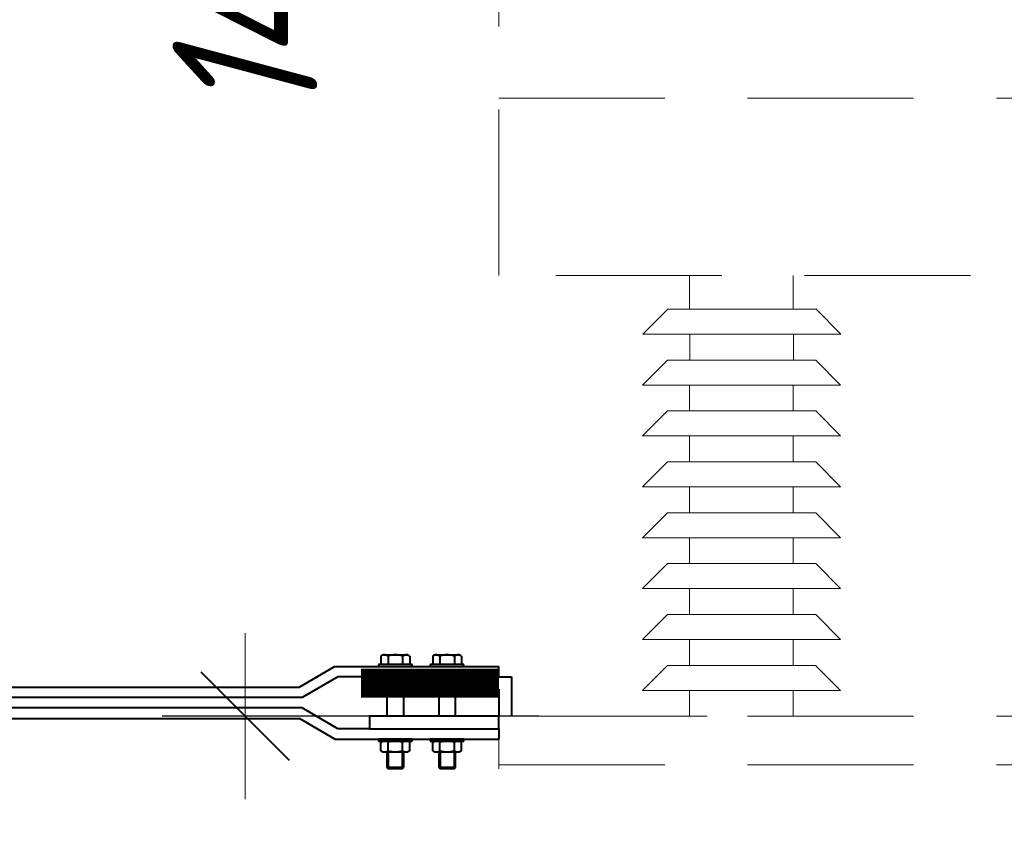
# Model space of a CAD drawing. Header units: millimetres. Extents: x 0 to 594, y 0 to 420.
# Tile 33 of 50: x 289 to 313, y 136 to 155. Entities that reach past the tile are written whole.
import ezdxf

# ---------------------------------------------------------------- set-up
doc = ezdxf.new("R2010")
doc.units = ezdxf.units.MM
for name, pattern in [('K5LT_BASIC', [0]), ('K5LT_DASHED', [6, 4, -2]), ('K5LT_THIN', [0])]:
    doc.linetypes.add(name, pattern=pattern)
doc.styles.add('KDIMTEXTSTYLE', font='GOST_AU.SHX', dxfattribs={"width": 0.96, "oblique": 15, "height": 5})
doc.dimstyles.new('KDIMSTYLE (0.03)', dxfattribs={"dimtxt": 5, "dimasz": 1, "dimexe": 2, "dimexo": 0, "dimgap": 1, "dimtad": 1, "dimlfac": 40, "dimtxsty": 'KDIMTEXTSTYLE', "dimsah": 1, "dimcen": 0, "dimdle": 1, "dimadec": 0, "dimazin": 0, "dimtfac": 0.667, "dimtmove": 0, "dimatfit": 3, "dimfxl": 1, "dimtvp": 1, "dimtfill": 1, "dimtolj": 1, "dimtzin": 0, "dimarcsym": 0})

# ---------------------------------------------------------------- blocks, each defined once
blk = doc.blocks.new('KDIMARROW_03')
at = {"color": 0, "linetype": 'K5LT_BASIC', "lineweight": 40}
blk.add_line((-1.061, -1.061), (1.061, 1.061), dxfattribs=at)
at = {"color": 0, "linetype": 'K5LT_THIN', "lineweight": 18}
for q in [(-1, 0), (2, 0)]:
    blk.add_line((0, 0), q, dxfattribs=at)
blk = doc.blocks.new('U52')
at = {"color": 5, "linetype": 'K5LT_BASIC', "lineweight": 40, "true_color": 0x0000ff}
for p, q in [((300.773, 138.202), (297.648, 138.202)), ((297.648, 138.202), (297.648, 137.902)), ((300.773, 137.902), (300.773, 138.202)), ((297.648, 137.902), (300.773, 137.902))]:
    blk.add_line(p, q, dxfattribs=at)
blk = doc.blocks.new('U103')
at = {"color": 5, "linetype": 'K5LT_BASIC', "lineweight": 40, "true_color": 0x0000ff}
for p, q in [((298.679, 139.452), (297.867, 139.452)), ((297.867, 139.452), (297.867, 139.402)), ((298.679, 139.402), (298.679, 139.452)), ((297.867, 139.402), (298.679, 139.402))]:
    blk.add_line(p, q, dxfattribs=at)
blk = doc.blocks.new('U104')
at = {"color": 5, "linetype": 'K5LT_BASIC', "lineweight": 40, "true_color": 0x0000ff}
for p, q in [((298.679, 139.452), (297.867, 139.452)), ((297.867, 139.452), (297.867, 139.402)), ((298.679, 139.402), (298.679, 139.452)), ((297.867, 139.402), (298.679, 139.402))]:
    blk.add_line(p, q, dxfattribs=at)
blk = doc.blocks.new('U105')
at = {"color": 5, "linetype": 'K5LT_BASIC', "lineweight": 40, "true_color": 0x0000ff}
for p, q in [((298.679, 139.452), (297.867, 139.452)), ((297.867, 139.452), (297.867, 139.402)), ((298.679, 139.402), (298.679, 139.452)), ((297.867, 139.402), (298.679, 139.402))]:
    blk.add_line(p, q, dxfattribs=at)
blk = doc.blocks.new('U106')
at = {"color": 5, "linetype": 'K5LT_BASIC', "lineweight": 40, "true_color": 0x0000ff}
for p, q in [((298.679, 139.452), (297.867, 139.452)), ((297.867, 139.452), (297.867, 139.402)), ((298.679, 139.402), (298.679, 139.452)), ((297.867, 139.402), (298.679, 139.402))]:
    blk.add_line(p, q, dxfattribs=at)
blk = doc.blocks.new('U107')
at = {"color": 5, "linetype": 'K5LT_BASIC', "lineweight": 40, "true_color": 0x0000ff}
for p, q in [((298.679, 139.452), (297.867, 139.452)), ((297.867, 139.452), (297.867, 139.402)), ((298.679, 139.402), (298.679, 139.452)), ((297.867, 139.402), (298.679, 139.402))]:
    blk.add_line(p, q, dxfattribs=at)
blk = doc.blocks.new('U108')
at = {"color": 5, "linetype": 'K5LT_BASIC', "lineweight": 40, "true_color": 0x0000ff}
for p, q in [((298.679, 139.452), (297.867, 139.452)), ((297.867, 139.452), (297.867, 139.402)), ((298.679, 139.402), (298.679, 139.452)), ((297.867, 139.402), (298.679, 139.402))]:
    blk.add_line(p, q, dxfattribs=at)
blk = doc.blocks.new('U109')
at = {"color": 5, "linetype": 'K5LT_BASIC', "lineweight": 40, "true_color": 0x0000ff}
for p, q in [((299.929, 139.452), (299.117, 139.452)), ((299.117, 139.452), (299.117, 139.402)), ((299.929, 139.402), (299.929, 139.452)), ((299.117, 139.402), (299.929, 139.402))]:
    blk.add_line(p, q, dxfattribs=at)
blk = doc.blocks.new('U110')
at = {"color": 5, "linetype": 'K5LT_BASIC', "lineweight": 40, "true_color": 0x0000ff}
for p, q in [((299.929, 139.452), (299.117, 139.452)), ((299.117, 139.452), (299.117, 139.402)), ((299.929, 139.402), (299.929, 139.452)), ((299.117, 139.402), (299.929, 139.402))]:
    blk.add_line(p, q, dxfattribs=at)
blk = doc.blocks.new('U111')
at = {"color": 5, "linetype": 'K5LT_BASIC', "lineweight": 40, "true_color": 0x0000ff}
for p, q in [((299.929, 139.452), (299.117, 139.452)), ((299.117, 139.452), (299.117, 139.402)), ((299.929, 139.402), (299.929, 139.452)), ((299.117, 139.402), (299.929, 139.402))]:
    blk.add_line(p, q, dxfattribs=at)
blk = doc.blocks.new('U112')
at = {"color": 5, "linetype": 'K5LT_BASIC', "lineweight": 40, "true_color": 0x0000ff}
for p, q in [((299.929, 139.452), (299.117, 139.452)), ((299.117, 139.452), (299.117, 139.402)), ((299.929, 139.402), (299.929, 139.452)), ((299.117, 139.402), (299.929, 139.402))]:
    blk.add_line(p, q, dxfattribs=at)
blk = doc.blocks.new('U113')
at = {"color": 5, "linetype": 'K5LT_BASIC', "lineweight": 40, "true_color": 0x0000ff}
for p, q in [((299.929, 139.452), (299.117, 139.452)), ((299.117, 139.452), (299.117, 139.402)), ((299.929, 139.402), (299.929, 139.452)), ((299.117, 139.402), (299.929, 139.402))]:
    blk.add_line(p, q, dxfattribs=at)
blk = doc.blocks.new('U114')
at = {"color": 5, "linetype": 'K5LT_BASIC', "lineweight": 40, "true_color": 0x0000ff}
for p, q in [((299.929, 139.452), (299.117, 139.452)), ((299.117, 139.452), (299.117, 139.402)), ((299.929, 139.402), (299.929, 139.452)), ((299.117, 139.402), (299.929, 139.402))]:
    blk.add_line(p, q, dxfattribs=at)
blk = doc.blocks.new('U115')
at = {"color": 5, "linetype": 'K5LT_BASIC', "lineweight": 40, "true_color": 0x0000ff}
for p, q in [((298.679, 137.652), (297.867, 137.652)), ((297.867, 137.652), (297.867, 137.602)), ((297.867, 137.602), (298.679, 137.602)), ((298.679, 137.602), (298.679, 137.652))]:
    blk.add_line(p, q, dxfattribs=at)
blk = doc.blocks.new('U116')
at = {"color": 5, "linetype": 'K5LT_BASIC', "lineweight": 40, "true_color": 0x0000ff}
for p, q in [((298.679, 137.652), (297.867, 137.652)), ((297.867, 137.652), (297.867, 137.602)), ((297.867, 137.602), (298.679, 137.602)), ((298.679, 137.602), (298.679, 137.652))]:
    blk.add_line(p, q, dxfattribs=at)
blk = doc.blocks.new('U117')
at = {"color": 5, "linetype": 'K5LT_BASIC', "lineweight": 40, "true_color": 0x0000ff}
for p, q in [((298.679, 137.652), (297.867, 137.652)), ((297.867, 137.652), (297.867, 137.602)), ((297.867, 137.602), (298.679, 137.602)), ((298.679, 137.602), (298.679, 137.652))]:
    blk.add_line(p, q, dxfattribs=at)
blk = doc.blocks.new('U118')
at = {"color": 5, "linetype": 'K5LT_BASIC', "lineweight": 40, "true_color": 0x0000ff}
for p, q in [((298.679, 137.652), (297.867, 137.652)), ((297.867, 137.652), (297.867, 137.602)), ((297.867, 137.602), (298.679, 137.602)), ((298.679, 137.602), (298.679, 137.652))]:
    blk.add_line(p, q, dxfattribs=at)
blk = doc.blocks.new('U119')
at = {"color": 5, "linetype": 'K5LT_BASIC', "lineweight": 40, "true_color": 0x0000ff}
for p, q in [((298.679, 137.652), (297.867, 137.652)), ((297.867, 137.652), (297.867, 137.602)), ((297.867, 137.602), (298.679, 137.602)), ((298.679, 137.602), (298.679, 137.652))]:
    blk.add_line(p, q, dxfattribs=at)
blk = doc.blocks.new('U120')
at = {"color": 5, "linetype": 'K5LT_BASIC', "lineweight": 40, "true_color": 0x0000ff}
for p, q in [((298.679, 137.652), (297.867, 137.652)), ((297.867, 137.652), (297.867, 137.602)), ((297.867, 137.602), (298.679, 137.602)), ((298.679, 137.602), (298.679, 137.652))]:
    blk.add_line(p, q, dxfattribs=at)
blk = doc.blocks.new('U121')
at = {"color": 5, "linetype": 'K5LT_BASIC', "lineweight": 40, "true_color": 0x0000ff}
for p, q in [((299.929, 137.652), (299.117, 137.652)), ((299.117, 137.652), (299.117, 137.602)), ((299.117, 137.602), (299.929, 137.602)), ((299.929, 137.602), (299.929, 137.652))]:
    blk.add_line(p, q, dxfattribs=at)
blk = doc.blocks.new('U122')
at = {"color": 5, "linetype": 'K5LT_BASIC', "lineweight": 40, "true_color": 0x0000ff}
for p, q in [((299.929, 137.652), (299.117, 137.652)), ((299.117, 137.652), (299.117, 137.602)), ((299.117, 137.602), (299.929, 137.602)), ((299.929, 137.602), (299.929, 137.652))]:
    blk.add_line(p, q, dxfattribs=at)
blk = doc.blocks.new('U123')
at = {"color": 5, "linetype": 'K5LT_BASIC', "lineweight": 40, "true_color": 0x0000ff}
for p, q in [((299.929, 137.652), (299.117, 137.652)), ((299.117, 137.652), (299.117, 137.602)), ((299.117, 137.602), (299.929, 137.602)), ((299.929, 137.602), (299.929, 137.652))]:
    blk.add_line(p, q, dxfattribs=at)
blk = doc.blocks.new('U124')
at = {"color": 5, "linetype": 'K5LT_BASIC', "lineweight": 40, "true_color": 0x0000ff}
for p, q in [((299.929, 137.652), (299.117, 137.652)), ((299.117, 137.652), (299.117, 137.602)), ((299.117, 137.602), (299.929, 137.602)), ((299.929, 137.602), (299.929, 137.652))]:
    blk.add_line(p, q, dxfattribs=at)
blk = doc.blocks.new('U125')
at = {"color": 5, "linetype": 'K5LT_BASIC', "lineweight": 40, "true_color": 0x0000ff}
for p, q in [((299.929, 137.652), (299.117, 137.652)), ((299.117, 137.652), (299.117, 137.602)), ((299.117, 137.602), (299.929, 137.602)), ((299.929, 137.602), (299.929, 137.652))]:
    blk.add_line(p, q, dxfattribs=at)
blk = doc.blocks.new('U126')
at = {"color": 5, "linetype": 'K5LT_BASIC', "lineweight": 40, "true_color": 0x0000ff}
for p, q in [((299.929, 137.652), (299.117, 137.652)), ((299.117, 137.652), (299.117, 137.602)), ((299.117, 137.602), (299.929, 137.602)), ((299.929, 137.602), (299.929, 137.652))]:
    blk.add_line(p, q, dxfattribs=at)

msp = doc.modelspace()

# ---------------------------------------------------------------- linework, layer by layer
at = {"color": 7, "linetype": 'K5LT_DASHED', "lineweight": 18}
for p, q in [((300.77286, 148.83464), (300.77286, 174.4019)), ((300.77286, 153.10631), (336.14786, 153.10631)), ((300.77286, 153.10631), (336.14786, 153.10631)), ((300.77286, 153.10631), (336.14786, 153.10631)), ((300.77286, 153.10631), (336.14786, 153.10631)), ((300.77286, 153.10631), (336.14786, 153.10631)), ((300.77286, 153.10631), (336.14786, 153.10631)), ((336.14786, 148.83464), (300.61509, 148.83464)), ((336.14786, 148.83464), (300.61509, 148.83464)), ((336.14786, 148.83464), (300.61509, 148.83464)), ((336.14786, 148.83464), (300.77286, 148.83464)), ((336.14786, 148.83464), (300.77286, 148.83464)), ((336.14786, 148.83464), (300.77286, 148.83464)), ((305.37286, 148.01953), (305.37286, 148.83464)), ((307.87286, 148.83464), (307.87286, 148.01953)), ((304.24309, 147.41733), (304.84529, 148.01953)), ((306.63059, 148.01953), (304.84529, 148.01953)), ((306.63716, 148.01953), (308.42245, 148.01953)), ((309.02466, 147.41733), (308.42245, 148.01953)), ((306.63059, 147.41733), (304.24309, 147.41733)), ((305.38059, 146.79233), (305.38059, 147.41733)), ((306.63716, 147.41733), (309.02466, 147.41733)), ((307.88059, 146.79233), (307.88059, 147.41733)), ((304.23536, 146.19012), (304.83757, 146.79233)), ((306.62286, 146.79233), (304.83757, 146.79233)), ((306.62944, 146.79233), (308.41473, 146.79233)), ((309.01694, 146.19012), (308.41473, 146.79233)), ((306.62286, 146.19012), (304.23536, 146.19012)), ((305.37286, 145.56512), (305.37286, 146.19012)), ((306.62944, 146.19012), (309.01694, 146.19012)), ((307.87286, 145.56512), (307.87286, 146.19012)), ((304.23536, 144.96292), (304.83757, 145.56512)), ((306.62286, 145.56512), (304.83757, 145.56512)), ((306.62944, 145.56512), (308.41473, 145.56512)), ((309.01694, 144.96292), (308.41473, 145.56512)), ((306.62286, 144.96292), (304.23536, 144.96292)), ((305.37286, 144.33792), (305.37286, 144.96292)), ((306.62944, 144.96292), (309.01694, 144.96292)), ((307.87286, 144.33792), (307.87286, 144.96292)), ((304.23536, 143.73572), (304.83757, 144.33792)), ((306.62286, 144.33792), (304.83757, 144.33792)), ((306.62944, 144.33792), (308.41473, 144.33792)), ((309.01694, 143.73572), (308.41473, 144.33792)), ((306.62286, 143.73572), (304.23536, 143.73572)), ((305.37286, 143.11072), (305.37286, 143.73572)), ((306.62944, 143.73572), (309.01694, 143.73572)), ((307.87286, 143.11072), (307.87286, 143.73572)), ((304.23536, 142.50851), (304.83757, 143.11072)), ((306.62286, 143.11072), (304.83757, 143.11072)), ((306.62944, 143.11072), (308.41473, 143.11072)), ((309.01694, 142.50851), (308.41473, 143.11072)), ((306.62286, 142.50851), (304.23536, 142.50851)), ((305.37286, 141.88351), (305.37286, 142.50851)), ((306.62944, 142.50851), (309.01694, 142.50851)), ((307.87286, 141.88351), (307.87286, 142.50851)), ((304.23536, 141.28131), (304.83757, 141.88351)), ((306.62286, 141.88351), (304.83757, 141.88351)), ((306.62944, 141.88351), (308.41473, 141.88351)), ((309.01694, 141.28131), (308.41473, 141.88351)), ((306.62286, 141.28131), (304.23536, 141.28131)), ((305.37286, 140.65631), (305.37286, 141.28131)), ((306.62944, 141.28131), (309.01694, 141.28131)), ((307.87286, 140.65631), (307.87286, 141.28131)), ((304.23536, 140.05411), (304.83757, 140.65631)), ((306.62286, 140.65631), (304.83757, 140.65631)), ((306.62944, 140.65631), (308.41473, 140.65631)), ((309.01694, 140.05411), (308.41473, 140.65631)), ((306.62286, 140.05411), (304.23536, 140.05411)), ((305.37286, 139.42911), (305.37286, 140.05411)), ((306.62944, 140.05411), (309.01694, 140.05411)), ((307.87286, 139.42911), (307.87286, 140.05411)), ((304.23536, 138.8269), (304.83757, 139.42911)), ((306.62286, 139.42911), (304.83757, 139.42911)), ((306.62286, 139.42911), (308.40816, 139.42911)), ((309.01036, 138.8269), (308.40816, 139.42911)), ((306.62286, 138.8269), (304.23536, 138.8269)), ((305.37286, 138.2019), (305.37286, 138.8269)), ((306.62286, 138.8269), (309.01036, 138.8269)), ((307.87286, 138.2019), (307.87286, 138.8269)), ((300.77286, 138.2019), (336.14786, 138.2019)), ((300.77286, 138.2019), (336.14786, 138.2019)), ((300.77286, 138.2019), (336.14786, 138.2019)), ((300.77286, 138.2019), (336.14786, 138.2019)), ((300.77286, 138.2019), (336.14786, 138.2019)), ((300.77286, 138.2019), (336.14786, 138.2019)), ((300.77286, 112.93464), (300.77286, 138.2019)), ((302.23449, 138.2019), (305.79824, 138.2019)), ((300.77286, 137.0344), (336.14786, 137.0344)), ((300.77286, 137.0344), (336.14786, 137.0344)), ((300.77286, 137.0344), (336.14786, 137.0344)), ((300.77286, 137.0344), (336.14786, 137.0344)), ((300.77286, 137.0344), (336.14786, 137.0344)), ((300.77286, 137.0344), (336.14786, 137.0344))]:
    msp.add_line(p, q, dxfattribs=at)
at = {"color": 5, "linetype": 'K5LT_BASIC', "lineweight": 40, "true_color": 0x0000ff}
for p, q in [((297.92636, 139.65506), (297.97286, 139.6819)), ((297.92636, 139.65506), (297.97286, 139.6819)), ((297.92636, 139.65506), (297.97286, 139.6819)), ((297.92636, 139.65506), (297.97286, 139.6819)), ((297.92636, 139.65506), (297.97286, 139.6819)), ((297.92636, 139.65506), (297.97286, 139.6819)), ((297.97286, 139.6819), (298.57286, 139.6819)), ((297.97286, 139.6819), (298.57286, 139.6819)), ((297.97286, 139.6819), (298.57286, 139.6819)), ((297.97286, 139.6819), (298.57286, 139.6819)), ((297.97286, 139.6819), (298.57286, 139.6819)), ((297.97286, 139.6819), (298.57286, 139.6819)), ((298.61936, 139.65506), (298.57286, 139.6819)), ((298.61936, 139.65506), (298.57286, 139.6819)), ((298.61936, 139.65506), (298.57286, 139.6819)), ((298.61936, 139.65506), (298.57286, 139.6819)), ((298.61936, 139.65506), (298.57286, 139.6819)), ((298.61936, 139.65506), (298.57286, 139.6819)), ((299.17636, 139.65506), (299.22286, 139.6819)), ((299.17636, 139.65506), (299.22286, 139.6819)), ((299.17636, 139.65506), (299.22286, 139.6819)), ((299.17636, 139.65506), (299.22286, 139.6819)), ((299.17636, 139.65506), (299.22286, 139.6819)), ((299.17636, 139.65506), (299.22286, 139.6819)), ((299.22286, 139.6819), (299.82286, 139.6819)), ((299.22286, 139.6819), (299.82286, 139.6819)), ((299.22286, 139.6819), (299.82286, 139.6819)), ((299.22286, 139.6819), (299.82286, 139.6819)), ((299.22286, 139.6819), (299.82286, 139.6819)), ((299.22286, 139.6819), (299.82286, 139.6819)), ((299.86936, 139.65506), (299.82286, 139.6819)), ((299.86936, 139.65506), (299.82286, 139.6819)), ((299.86936, 139.65506), (299.82286, 139.6819)), ((299.86936, 139.65506), (299.82286, 139.6819)), ((299.86936, 139.65506), (299.82286, 139.6819)), ((299.86936, 139.65506), (299.82286, 139.6819)), ((297.92636, 139.65506), (297.92636, 139.4519)), ((297.92636, 139.65506), (297.92636, 139.4519)), ((297.92636, 139.65506), (297.92636, 139.4519)), ((297.92636, 139.65506), (297.92636, 139.4519)), ((297.92636, 139.65506), (297.92636, 139.4519)), ((297.92636, 139.65506), (297.92636, 139.4519)), ((297.99174, 139.4519), (297.92636, 139.4519)), ((297.99174, 139.4519), (297.92636, 139.4519)), ((297.99174, 139.4519), (297.92636, 139.4519)), ((297.99174, 139.4519), (297.92636, 139.4519)), ((297.99174, 139.4519), (297.92636, 139.4519)), ((297.99174, 139.4519), (297.92636, 139.4519)), ((298.55399, 139.4519), (297.99174, 139.4519)), ((298.55399, 139.4519), (297.99174, 139.4519)), ((298.55399, 139.4519), (297.99174, 139.4519)), ((298.55399, 139.4519), (297.99174, 139.4519)), ((298.55399, 139.4519), (297.99174, 139.4519)), ((298.55399, 139.4519), (297.99174, 139.4519)), ((298.09957, 139.65506), (298.09957, 139.4519)), ((298.09957, 139.65506), (298.09957, 139.4519)), ((298.09957, 139.65506), (298.09957, 139.4519)), ((298.09957, 139.65506), (298.09957, 139.4519)), ((298.09957, 139.65506), (298.09957, 139.4519)), ((298.09957, 139.65506), (298.09957, 139.4519)), ((298.44616, 139.65506), (298.44616, 139.4519)), ((298.44616, 139.65506), (298.44616, 139.4519)), ((298.44616, 139.65506), (298.44616, 139.4519)), ((298.44616, 139.65506), (298.44616, 139.4519)), ((298.44616, 139.65506), (298.44616, 139.4519)), ((298.44616, 139.65506), (298.44616, 139.4519)), ((298.61936, 139.4519), (298.55399, 139.4519)), ((298.61936, 139.4519), (298.55399, 139.4519)), ((298.61936, 139.4519), (298.55399, 139.4519)), ((298.61936, 139.4519), (298.55399, 139.4519)), ((298.61936, 139.4519), (298.55399, 139.4519)), ((298.61936, 139.4519), (298.55399, 139.4519)), ((298.61936, 139.65506), (298.61936, 139.4519)), ((298.61936, 139.65506), (298.61936, 139.4519)), ((298.61936, 139.65506), (298.61936, 139.4519)), ((298.61936, 139.65506), (298.61936, 139.4519)), ((298.61936, 139.65506), (298.61936, 139.4519)), ((298.61936, 139.65506), (298.61936, 139.4519)), ((299.17636, 139.65506), (299.17636, 139.4519)), ((299.17636, 139.65506), (299.17636, 139.4519)), ((299.17636, 139.65506), (299.17636, 139.4519)), ((299.17636, 139.65506), (299.17636, 139.4519)), ((299.17636, 139.65506), (299.17636, 139.4519)), ((299.17636, 139.65506), (299.17636, 139.4519)), ((299.24174, 139.4519), (299.17636, 139.4519)), ((299.24174, 139.4519), (299.17636, 139.4519)), ((299.24174, 139.4519), (299.17636, 139.4519)), ((299.24174, 139.4519), (299.17636, 139.4519)), ((299.24174, 139.4519), (299.17636, 139.4519)), ((299.24174, 139.4519), (299.17636, 139.4519)), ((299.80399, 139.4519), (299.24174, 139.4519)), ((299.80399, 139.4519), (299.24174, 139.4519)), ((299.80399, 139.4519), (299.24174, 139.4519)), ((299.80399, 139.4519), (299.24174, 139.4519)), ((299.80399, 139.4519), (299.24174, 139.4519)), ((299.80399, 139.4519), (299.24174, 139.4519)), ((299.34957, 139.65506), (299.34957, 139.4519)), ((299.34957, 139.65506), (299.34957, 139.4519)), ((299.34957, 139.65506), (299.34957, 139.4519)), ((299.34957, 139.65506), (299.34957, 139.4519)), ((299.34957, 139.65506), (299.34957, 139.4519)), ((299.34957, 139.65506), (299.34957, 139.4519)), ((299.69616, 139.65506), (299.69616, 139.4519)), ((299.69616, 139.65506), (299.69616, 139.4519)), ((299.69616, 139.65506), (299.69616, 139.4519)), ((299.69616, 139.65506), (299.69616, 139.4519)), ((299.69616, 139.65506), (299.69616, 139.4519)), ((299.69616, 139.65506), (299.69616, 139.4519)), ((299.86936, 139.4519), (299.80399, 139.4519)), ((299.86936, 139.4519), (299.80399, 139.4519)), ((299.86936, 139.4519), (299.80399, 139.4519)), ((299.86936, 139.4519), (299.80399, 139.4519)), ((299.86936, 139.4519), (299.80399, 139.4519)), ((299.86936, 139.4519), (299.80399, 139.4519)), ((299.86936, 139.65506), (299.86936, 139.4519)), ((299.86936, 139.65506), (299.86936, 139.4519)), ((299.86936, 139.65506), (299.86936, 139.4519)), ((299.86936, 139.65506), (299.86936, 139.4519)), ((299.86936, 139.65506), (299.86936, 139.4519)), ((299.86936, 139.65506), (299.86936, 139.4519)), ((296.81506, 139.4019), (295.96036, 138.9019)), ((296.81506, 139.4019), (300.77286, 139.4019)), ((300.77286, 139.1519), (300.77286, 139.4019)), ((296.88282, 139.1519), (296.02812, 138.6519)), ((297.64786, 139.1519), (296.88282, 139.1519)), ((300.77286, 139.1519), (301.07286, 139.1519)), ((301.07286, 139.1519), (301.07286, 138.2019)), ((275.17476, 138.9019), (295.96036, 138.9019)), ((298.07008, 138.8519), (298.07008, 138.2019)), ((298.47008, 138.8519), (298.47008, 138.2019)), ((299.32008, 138.8519), (299.32008, 138.2019)), ((299.72008, 138.8519), (299.72008, 138.2019)), ((300.77286, 138.8519), (300.77286, 138.2019)), ((296.02812, 138.6519), (275.0712, 138.6519)), ((296.02812, 138.4019), (274.67476, 138.4019)), ((296.88282, 137.9019), (296.02812, 138.4019)), ((274.5712, 138.1519), (295.96036, 138.1519)), ((296.81506, 137.6519), (295.96036, 138.1519)), ((297.64786, 137.9019), (296.88282, 137.9019)), ((300.77286, 137.9019), (300.77286, 137.6519)), ((296.81506, 137.6519), (300.77286, 137.6519)), ((297.92636, 137.57506), (297.97286, 137.6019)), ((297.92636, 137.57506), (297.97286, 137.6019)), ((297.92636, 137.57506), (297.97286, 137.6019)), ((297.92636, 137.57506), (297.97286, 137.6019)), ((297.92636, 137.57506), (297.97286, 137.6019)), ((297.92636, 137.57506), (297.97286, 137.6019)), ((297.92636, 137.3719), (297.92636, 137.57506)), ((297.92636, 137.3719), (297.92636, 137.57506)), ((297.92636, 137.3719), (297.92636, 137.57506)), ((297.92636, 137.3719), (297.92636, 137.57506)), ((297.92636, 137.3719), (297.92636, 137.57506)), ((297.92636, 137.3719), (297.92636, 137.57506)), ((297.97286, 137.6019), (298.57286, 137.6019)), ((297.97286, 137.6019), (298.57286, 137.6019)), ((297.97286, 137.6019), (298.57286, 137.6019)), ((297.97286, 137.6019), (298.57286, 137.6019)), ((297.97286, 137.6019), (298.57286, 137.6019)), ((297.97286, 137.6019), (298.57286, 137.6019)), ((298.09957, 137.3719), (298.09957, 137.57506)), ((298.09957, 137.3719), (298.09957, 137.57506)), ((298.09957, 137.3719), (298.09957, 137.57506)), ((298.09957, 137.3719), (298.09957, 137.57506)), ((298.09957, 137.3719), (298.09957, 137.57506)), ((298.09957, 137.3719), (298.09957, 137.57506)), ((298.44616, 137.3719), (298.44616, 137.57506)), ((298.44616, 137.3719), (298.44616, 137.57506)), ((298.44616, 137.3719), (298.44616, 137.57506)), ((298.44616, 137.3719), (298.44616, 137.57506)), ((298.44616, 137.3719), (298.44616, 137.57506)), ((298.44616, 137.3719), (298.44616, 137.57506)), ((298.61936, 137.57506), (298.57286, 137.6019)), ((298.61936, 137.57506), (298.57286, 137.6019)), ((298.61936, 137.57506), (298.57286, 137.6019)), ((298.61936, 137.57506), (298.57286, 137.6019)), ((298.61936, 137.57506), (298.57286, 137.6019)), ((298.61936, 137.57506), (298.57286, 137.6019)), ((298.61936, 137.3719), (298.61936, 137.57506)), ((298.61936, 137.3719), (298.61936, 137.57506)), ((298.61936, 137.3719), (298.61936, 137.57506)), ((298.61936, 137.3719), (298.61936, 137.57506)), ((298.61936, 137.3719), (298.61936, 137.57506)), ((298.61936, 137.3719), (298.61936, 137.57506)), ((299.17636, 137.57506), (299.22286, 137.6019)), ((299.17636, 137.57506), (299.22286, 137.6019)), ((299.17636, 137.57506), (299.22286, 137.6019)), ((299.17636, 137.57506), (299.22286, 137.6019)), ((299.17636, 137.57506), (299.22286, 137.6019)), ((299.17636, 137.57506), (299.22286, 137.6019)), ((299.17636, 137.3719), (299.17636, 137.57506)), ((299.17636, 137.3719), (299.17636, 137.57506)), ((299.17636, 137.3719), (299.17636, 137.57506)), ((299.17636, 137.3719), (299.17636, 137.57506)), ((299.17636, 137.3719), (299.17636, 137.57506)), ((299.17636, 137.3719), (299.17636, 137.57506)), ((299.22286, 137.6019), (299.82286, 137.6019)), ((299.22286, 137.6019), (299.82286, 137.6019)), ((299.22286, 137.6019), (299.82286, 137.6019)), ((299.22286, 137.6019), (299.82286, 137.6019)), ((299.22286, 137.6019), (299.82286, 137.6019)), ((299.22286, 137.6019), (299.82286, 137.6019)), ((299.34957, 137.3719), (299.34957, 137.57506)), ((299.34957, 137.3719), (299.34957, 137.57506)), ((299.34957, 137.3719), (299.34957, 137.57506)), ((299.34957, 137.3719), (299.34957, 137.57506)), ((299.34957, 137.3719), (299.34957, 137.57506)), ((299.34957, 137.3719), (299.34957, 137.57506)), ((299.69616, 137.3719), (299.69616, 137.57506)), ((299.69616, 137.3719), (299.69616, 137.57506)), ((299.69616, 137.3719), (299.69616, 137.57506)), ((299.69616, 137.3719), (299.69616, 137.57506)), ((299.69616, 137.3719), (299.69616, 137.57506)), ((299.69616, 137.3719), (299.69616, 137.57506)), ((299.86936, 137.57506), (299.82286, 137.6019)), ((299.86936, 137.57506), (299.82286, 137.6019)), ((299.86936, 137.57506), (299.82286, 137.6019)), ((299.86936, 137.57506), (299.82286, 137.6019)), ((299.86936, 137.57506), (299.82286, 137.6019)), ((299.86936, 137.57506), (299.82286, 137.6019)), ((299.86936, 137.3719), (299.86936, 137.57506)), ((299.86936, 137.3719), (299.86936, 137.57506)), ((299.86936, 137.3719), (299.86936, 137.57506)), ((299.86936, 137.3719), (299.86936, 137.57506)), ((299.86936, 137.3719), (299.86936, 137.57506)), ((299.86936, 137.3719), (299.86936, 137.57506)), ((297.92636, 137.3719), (297.97286, 137.34506)), ((297.92636, 137.3719), (297.97286, 137.34506)), ((297.92636, 137.3719), (297.97286, 137.34506)), ((297.92636, 137.3719), (297.97286, 137.34506)), ((297.92636, 137.3719), (297.97286, 137.34506)), ((297.92636, 137.3719), (297.97286, 137.34506)), ((297.97286, 137.34506), (298.57286, 137.34506)), ((297.97286, 137.34506), (298.57286, 137.34506)), ((297.97286, 137.34506), (298.57286, 137.34506)), ((297.97286, 137.34506), (298.57286, 137.34506)), ((297.97286, 137.34506), (298.57286, 137.34506)), ((297.97286, 137.34506), (298.57286, 137.34506)), ((298.07008, 137.34506), (298.07008, 136.96258)), ((298.07008, 137.34506), (298.07008, 136.96258)), ((298.07008, 137.34506), (298.07008, 136.96258)), ((298.07008, 137.34506), (298.07008, 136.96258)), ((298.07008, 137.34506), (298.07008, 136.96258)), ((298.07008, 137.34506), (298.07008, 136.96258)), ((298.10075, 137.34506), (298.10075, 136.9319)), ((298.10075, 137.34506), (298.10075, 136.9319)), ((298.10075, 137.34506), (298.10075, 136.9319)), ((298.10075, 137.34506), (298.10075, 136.9319)), ((298.10075, 137.34506), (298.10075, 136.9319)), ((298.10075, 137.34506), (298.10075, 136.9319)), ((298.43941, 137.34506), (298.43941, 136.9319)), ((298.43941, 137.34506), (298.43941, 136.9319)), ((298.43941, 137.34506), (298.43941, 136.9319)), ((298.43941, 137.34506), (298.43941, 136.9319)), ((298.43941, 137.34506), (298.43941, 136.9319)), ((298.43941, 137.34506), (298.43941, 136.9319)), ((298.47008, 137.34506), (298.47008, 136.96258)), ((298.47008, 137.34506), (298.47008, 136.96258)), ((298.47008, 137.34506), (298.47008, 136.96258)), ((298.47008, 137.34506), (298.47008, 136.96258)), ((298.47008, 137.34506), (298.47008, 136.96258)), ((298.47008, 137.34506), (298.47008, 136.96258)), ((298.61936, 137.3719), (298.57286, 137.34506)), ((298.61936, 137.3719), (298.57286, 137.34506)), ((298.61936, 137.3719), (298.57286, 137.34506)), ((298.61936, 137.3719), (298.57286, 137.34506)), ((298.61936, 137.3719), (298.57286, 137.34506)), ((298.61936, 137.3719), (298.57286, 137.34506)), ((299.17636, 137.3719), (299.22286, 137.34506)), ((299.17636, 137.3719), (299.22286, 137.34506)), ((299.17636, 137.3719), (299.22286, 137.34506)), ((299.17636, 137.3719), (299.22286, 137.34506)), ((299.17636, 137.3719), (299.22286, 137.34506)), ((299.17636, 137.3719), (299.22286, 137.34506)), ((299.22286, 137.34506), (299.82286, 137.34506)), ((299.22286, 137.34506), (299.82286, 137.34506)), ((299.22286, 137.34506), (299.82286, 137.34506)), ((299.22286, 137.34506), (299.82286, 137.34506)), ((299.22286, 137.34506), (299.82286, 137.34506)), ((299.22286, 137.34506), (299.82286, 137.34506)), ((299.32008, 137.34506), (299.32008, 136.96258)), ((299.32008, 137.34506), (299.32008, 136.96258)), ((299.32008, 137.34506), (299.32008, 136.96258)), ((299.32008, 137.34506), (299.32008, 136.96258)), ((299.32008, 137.34506), (299.32008, 136.96258)), ((299.32008, 137.34506), (299.32008, 136.96258)), ((299.35075, 137.34506), (299.35075, 136.9319)), ((299.35075, 137.34506), (299.35075, 136.9319)), ((299.35075, 137.34506), (299.35075, 136.9319)), ((299.35075, 137.34506), (299.35075, 136.9319)), ((299.35075, 137.34506), (299.35075, 136.9319)), ((299.35075, 137.34506), (299.35075, 136.9319)), ((299.68941, 137.34506), (299.68941, 136.9319)), ((299.68941, 137.34506), (299.68941, 136.9319)), ((299.68941, 137.34506), (299.68941, 136.9319)), ((299.68941, 137.34506), (299.68941, 136.9319)), ((299.68941, 137.34506), (299.68941, 136.9319)), ((299.68941, 137.34506), (299.68941, 136.9319)), ((299.72008, 137.34506), (299.72008, 136.96258)), ((299.72008, 137.34506), (299.72008, 136.96258)), ((299.72008, 137.34506), (299.72008, 136.96258)), ((299.72008, 137.34506), (299.72008, 136.96258)), ((299.72008, 137.34506), (299.72008, 136.96258)), ((299.72008, 137.34506), (299.72008, 136.96258)), ((299.86936, 137.3719), (299.82286, 137.34506)), ((299.86936, 137.3719), (299.82286, 137.34506)), ((299.86936, 137.3719), (299.82286, 137.34506)), ((299.86936, 137.3719), (299.82286, 137.34506)), ((299.86936, 137.3719), (299.82286, 137.34506)), ((299.86936, 137.3719), (299.82286, 137.34506)), ((298.47008, 136.96258), (298.07008, 136.96258)), ((298.07008, 136.96258), (298.10075, 136.9319)), ((298.47008, 136.96258), (298.07008, 136.96258)), ((298.07008, 136.96258), (298.10075, 136.9319)), ((298.47008, 136.96258), (298.07008, 136.96258)), ((298.07008, 136.96258), (298.10075, 136.9319)), ((298.47008, 136.96258), (298.07008, 136.96258)), ((298.07008, 136.96258), (298.10075, 136.9319)), ((298.47008, 136.96258), (298.07008, 136.96258)), ((298.07008, 136.96258), (298.10075, 136.9319)), ((298.47008, 136.96258), (298.07008, 136.96258)), ((298.07008, 136.96258), (298.10075, 136.9319)), ((298.43941, 136.9319), (298.10075, 136.9319)), ((298.43941, 136.9319), (298.10075, 136.9319)), ((298.43941, 136.9319), (298.10075, 136.9319)), ((298.43941, 136.9319), (298.10075, 136.9319)), ((298.43941, 136.9319), (298.10075, 136.9319)), ((298.43941, 136.9319), (298.10075, 136.9319)), ((298.43941, 136.9319), (298.47008, 136.96258)), ((298.43941, 136.9319), (298.47008, 136.96258)), ((298.43941, 136.9319), (298.47008, 136.96258)), ((298.43941, 136.9319), (298.47008, 136.96258)), ((298.43941, 136.9319), (298.47008, 136.96258)), ((298.43941, 136.9319), (298.47008, 136.96258)), ((299.72008, 136.96258), (299.32008, 136.96258)), ((299.32008, 136.96258), (299.35075, 136.9319)), ((299.72008, 136.96258), (299.32008, 136.96258)), ((299.32008, 136.96258), (299.35075, 136.9319)), ((299.72008, 136.96258), (299.32008, 136.96258)), ((299.32008, 136.96258), (299.35075, 136.9319)), ((299.72008, 136.96258), (299.32008, 136.96258)), ((299.32008, 136.96258), (299.35075, 136.9319)), ((299.72008, 136.96258), (299.32008, 136.96258)), ((299.32008, 136.96258), (299.35075, 136.9319)), ((299.72008, 136.96258), (299.32008, 136.96258)), ((299.32008, 136.96258), (299.35075, 136.9319)), ((299.68941, 136.9319), (299.35075, 136.9319)), ((299.68941, 136.9319), (299.35075, 136.9319)), ((299.68941, 136.9319), (299.35075, 136.9319)), ((299.68941, 136.9319), (299.35075, 136.9319)), ((299.68941, 136.9319), (299.35075, 136.9319)), ((299.68941, 136.9319), (299.35075, 136.9319)), ((299.68941, 136.9319), (299.72008, 136.96258)), ((299.68941, 136.9319), (299.72008, 136.96258)), ((299.68941, 136.9319), (299.72008, 136.96258)), ((299.68941, 136.9319), (299.72008, 136.96258)), ((299.68941, 136.9319), (299.72008, 136.96258)), ((299.68941, 136.9319), (299.72008, 136.96258))]:
    msp.add_line(p, q, dxfattribs=at)
at = {"color": 5, "linetype": 'K5LT_BASIC', "true_color": 0x0000ff, "const_width": 0.4}
msp.add_lwpolyline([(300.77286, 139.1519), (297.64786, 139.1519), (297.64786, 138.8519), (300.77286, 138.8519)], dxfattribs=at)
at = {"color": 5, "linetype": 'K5LT_BASIC', "lineweight": 40, "true_color": 0x0000ff}
for centre, radius, start, end in [((298.01297, 139.5288), 0.1531, 55.553128, 115.553128), ((298.01297, 139.5288), 0.1531, 55.553128, 115.553128), ((298.01297, 139.5288), 0.1531, 55.553128, 115.553128), ((298.01297, 139.5288), 0.1531, 55.553128, 115.553128), ((298.01297, 139.5288), 0.1531, 55.553128, 115.553128), ((298.01297, 139.5288), 0.1531, 55.553128, 115.553128), ((298.27286, 139.10918), 0.57273, 72.387526, 107.612474), ((298.27286, 139.10918), 0.57273, 72.387526, 107.612474), ((298.27286, 139.10918), 0.57273, 72.387526, 107.612474), ((298.27286, 139.10918), 0.57273, 72.387526, 107.612474), ((298.27286, 139.10918), 0.57273, 72.387526, 107.612474), ((298.27286, 139.10918), 0.57273, 72.387526, 107.612474), ((298.53276, 139.5288), 0.1531, 64.446872, 124.446872), ((298.53276, 139.5288), 0.1531, 64.446872, 124.446872), ((298.53276, 139.5288), 0.1531, 64.446872, 124.446872), ((298.53276, 139.5288), 0.1531, 64.446872, 124.446872), ((298.53276, 139.5288), 0.1531, 64.446872, 124.446872), ((298.53276, 139.5288), 0.1531, 64.446872, 124.446872), ((299.26297, 139.5288), 0.1531, 55.553128, 115.553128), ((299.26297, 139.5288), 0.1531, 55.553128, 115.553128), ((299.26297, 139.5288), 0.1531, 55.553128, 115.553128), ((299.26297, 139.5288), 0.1531, 55.553128, 115.553128), ((299.26297, 139.5288), 0.1531, 55.553128, 115.553128), ((299.26297, 139.5288), 0.1531, 55.553128, 115.553128), ((299.52286, 139.10918), 0.57273, 72.387526, 107.612474), ((299.52286, 139.10918), 0.57273, 72.387526, 107.612474), ((299.52286, 139.10918), 0.57273, 72.387526, 107.612474), ((299.52286, 139.10918), 0.57273, 72.387526, 107.612474), ((299.52286, 139.10918), 0.57273, 72.387526, 107.612474), ((299.52286, 139.10918), 0.57273, 72.387526, 107.612474), ((299.78276, 139.5288), 0.1531, 64.446872, 124.446872), ((299.78276, 139.5288), 0.1531, 64.446872, 124.446872), ((299.78276, 139.5288), 0.1531, 64.446872, 124.446872), ((299.78276, 139.5288), 0.1531, 64.446872, 124.446872), ((299.78276, 139.5288), 0.1531, 64.446872, 124.446872), ((299.78276, 139.5288), 0.1531, 64.446872, 124.446872), ((298.01297, 137.4488), 0.1531, 55.553128, 115.553128), ((298.01297, 137.4488), 0.1531, 55.553128, 115.553128), ((298.01297, 137.4488), 0.1531, 55.553128, 115.553128), ((298.01297, 137.4488), 0.1531, 55.553128, 115.553128), ((298.01297, 137.4488), 0.1531, 55.553128, 115.553128), ((298.01297, 137.4488), 0.1531, 55.553128, 115.553128), ((298.27286, 137.02918), 0.57273, 72.387526, 107.612474), ((298.27286, 137.02918), 0.57273, 72.387526, 107.612474), ((298.27286, 137.02918), 0.57273, 72.387526, 107.612474), ((298.27286, 137.02918), 0.57273, 72.387526, 107.612474), ((298.27286, 137.02918), 0.57273, 72.387526, 107.612474), ((298.27286, 137.02918), 0.57273, 72.387526, 107.612474), ((298.53276, 137.4488), 0.1531, 64.446872, 124.446872), ((298.53276, 137.4488), 0.1531, 64.446872, 124.446872), ((298.53276, 137.4488), 0.1531, 64.446872, 124.446872), ((298.53276, 137.4488), 0.1531, 64.446872, 124.446872), ((298.53276, 137.4488), 0.1531, 64.446872, 124.446872), ((298.53276, 137.4488), 0.1531, 64.446872, 124.446872), ((299.26297, 137.4488), 0.1531, 55.553128, 115.553128), ((299.26297, 137.4488), 0.1531, 55.553128, 115.553128), ((299.26297, 137.4488), 0.1531, 55.553128, 115.553128), ((299.26297, 137.4488), 0.1531, 55.553128, 115.553128), ((299.26297, 137.4488), 0.1531, 55.553128, 115.553128), ((299.26297, 137.4488), 0.1531, 55.553128, 115.553128), ((299.52286, 137.02918), 0.57273, 72.387526, 107.612474), ((299.52286, 137.02918), 0.57273, 72.387526, 107.612474), ((299.52286, 137.02918), 0.57273, 72.387526, 107.612474), ((299.52286, 137.02918), 0.57273, 72.387526, 107.612474), ((299.52286, 137.02918), 0.57273, 72.387526, 107.612474), ((299.52286, 137.02918), 0.57273, 72.387526, 107.612474), ((299.78276, 137.4488), 0.1531, 64.446872, 124.446872), ((299.78276, 137.4488), 0.1531, 64.446872, 124.446872), ((299.78276, 137.4488), 0.1531, 64.446872, 124.446872), ((299.78276, 137.4488), 0.1531, 64.446872, 124.446872), ((299.78276, 137.4488), 0.1531, 64.446872, 124.446872), ((299.78276, 137.4488), 0.1531, 64.446872, 124.446872), ((298.01297, 137.49816), 0.1531, 244.446872, 304.446872), ((298.01297, 137.49816), 0.1531, 244.446872, 304.446872), ((298.01297, 137.49816), 0.1531, 244.446872, 304.446872), ((298.01297, 137.49816), 0.1531, 244.446872, 304.446872), ((298.01297, 137.49816), 0.1531, 244.446872, 304.446872), ((298.01297, 137.49816), 0.1531, 244.446872, 304.446872), ((298.27286, 137.91779), 0.57273, 252.387526, 287.612474), ((298.27286, 137.91779), 0.57273, 252.387526, 287.612474), ((298.27286, 137.91779), 0.57273, 252.387526, 287.612474), ((298.27286, 137.91779), 0.57273, 252.387526, 287.612474), ((298.27286, 137.91779), 0.57273, 252.387526, 287.612474), ((298.27286, 137.91779), 0.57273, 252.387526, 287.612474), ((298.53276, 137.49816), 0.1531, 235.553128, 295.553128), ((298.53276, 137.49816), 0.1531, 235.553128, 295.553128), ((298.53276, 137.49816), 0.1531, 235.553128, 295.553128), ((298.53276, 137.49816), 0.1531, 235.553128, 295.553128), ((298.53276, 137.49816), 0.1531, 235.553128, 295.553128), ((298.53276, 137.49816), 0.1531, 235.553128, 295.553128), ((299.26297, 137.49816), 0.1531, 244.446872, 304.446872), ((299.26297, 137.49816), 0.1531, 244.446872, 304.446872), ((299.26297, 137.49816), 0.1531, 244.446872, 304.446872), ((299.26297, 137.49816), 0.1531, 244.446872, 304.446872), ((299.26297, 137.49816), 0.1531, 244.446872, 304.446872), ((299.26297, 137.49816), 0.1531, 244.446872, 304.446872), ((299.52286, 137.91779), 0.57273, 252.387526, 287.612474), ((299.52286, 137.91779), 0.57273, 252.387526, 287.612474), ((299.52286, 137.91779), 0.57273, 252.387526, 287.612474), ((299.52286, 137.91779), 0.57273, 252.387526, 287.612474), ((299.52286, 137.91779), 0.57273, 252.387526, 287.612474), ((299.52286, 137.91779), 0.57273, 252.387526, 287.612474), ((299.78276, 137.49816), 0.1531, 235.553128, 295.553128), ((299.78276, 137.49816), 0.1531, 235.553128, 295.553128), ((299.78276, 137.49816), 0.1531, 235.553128, 295.553128), ((299.78276, 137.49816), 0.1531, 235.553128, 295.553128), ((299.78276, 137.49816), 0.1531, 235.553128, 295.553128), ((299.78276, 137.49816), 0.1531, 235.553128, 295.553128)]:
    msp.add_arc(centre, radius, start, end, dxfattribs=at)

# ---------------------------------------------------------------- block references
for name in ['U103', 'U104', 'U105', 'U106', 'U107', 'U108', 'U109', 'U110', 'U111', 'U112', 'U113', 'U114', 'U52', 'U115', 'U116', 'U117', 'U118', 'U119', 'U120', 'U121', 'U122', 'U123', 'U124', 'U125', 'U126']:
    msp.add_blockref(name, (0, 0))

# ---------------------------------------------------------------- dimensions: what is measured, and where the dimension line sits
at = {"color": 5, "true_color": 0x0000ff}
msp.add_linear_dim(base=(294.64794, 138.2019), p1=(297.64786, 174.7019), p2=(297.64786, 138.2019), angle=90, location=(294.64794, 156.2019), dimstyle='KDIMSTYLE (0.03)', override={"dimexo": 2, "dimpost": '\\H3.5;\\W0.96;\\Q15;<>', "dimblk1": 'KDIMARROW_03', "dimblk2": 'KDIMARROW_03', "dimse1": 0, "dimse2": 0, "dimclrt": 7, "dimtolj": 1}, dxfattribs=at).render()
msp.add_linear_dim(base=(294.64794, 104.0019), p1=(303.73839, 138.2019), p2=(297.64786, 104.0019), angle=90, location=(294.64794, 121.0019), text='\\H3.5;\\W0.96;\\Q15;\\H3.5;\\W0.96;\\Q15;\\Q15;1380', dimstyle='KDIMSTYLE (0.03)', override={"dimexo": 2, "dimblk1": 'KDIMARROW_03', "dimblk2": 'KDIMARROW_03', "dimse1": 0, "dimse2": 0, "dimclrt": 7, "dimtolj": 1}, dxfattribs=at).render()

doc.saveas('drawing.dxf')
